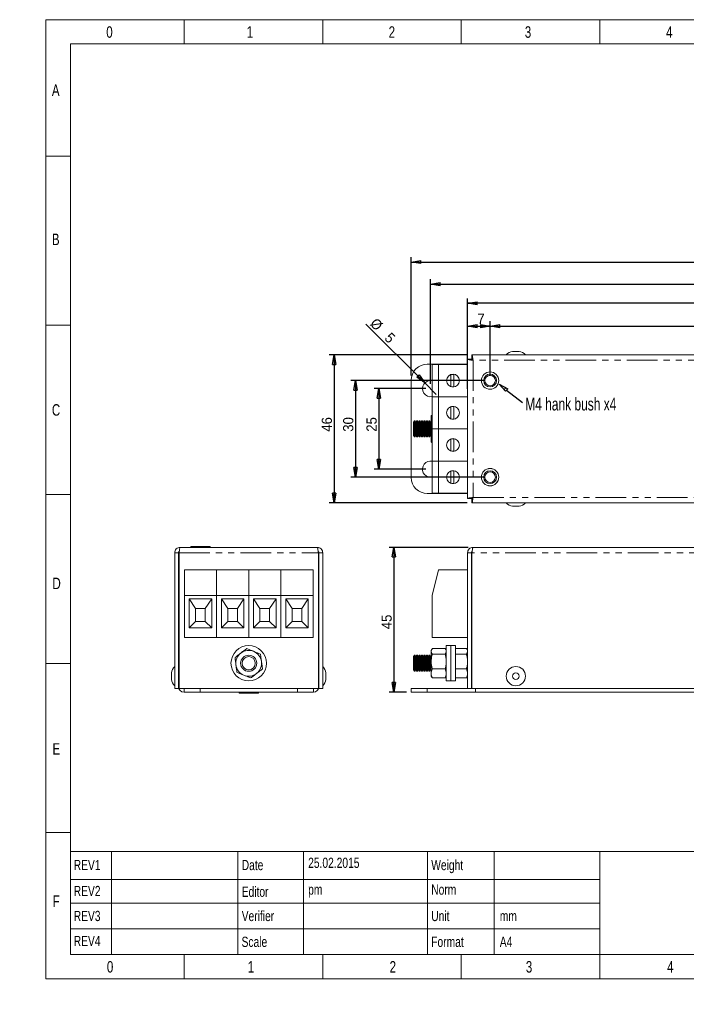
# Model space of a CAD drawing. Header units: millimetres. Extents: x 0 to 292, y 0 to 204.
# Tile 1 of 2: x 0 to 138, y 0 to 204. Entities that reach past the tile are written whole.
import ezdxf

# ---------------------------------------------------------------- set-up
doc = ezdxf.new("R2010")
doc.units = ezdxf.units.MM
doc.linetypes.add('PHANTOM', pattern=[12.7, 6.35, -1.27, 1.27, -1.27, 1.27, -1.27])
doc.layers.add('FORMAT', color=179, linetype='Continuous')
doc.layers.add('SLD-0', color=179, linetype='Continuous')
doc.styles.add('SLDTEXTSTYLE0', font='TXT', dxfattribs={"width": 0.7})
doc.styles.add('SLDTEXTSTYLE1', font='TXT', dxfattribs={"width": 0.75})
doc.styles.add('SLDTEXTSTYLE2', font='TXT', dxfattribs={"width": 0.96})
doc.dimstyles.new('SLDDIMSTYLE0', dxfattribs={"dimtxt": 2.116667, "dimasz": 3.302, "dimexe": 0, "dimexo": 0.0625, "dimgap": 0.529167, "dimtad": 1, "dimdec": 0, "dimlfac": 1.5, "dimrnd": 1e-09, "dimzin": 12, "dimdsep": 46, "dimtxsty": 'SLDTEXTSTYLE1', "dimblk1": 'NONE', "dimblk2": 'NONE', "dimsah": 1, "dimcen": 0.09, "dimadec": 0, "dimazin": 3, "dimtfac": 1, "dimtofl": 0, "dimtmove": 0, "dimatfit": 3, "dimldrblk": 'NONE', "dimfxl": 1, "dimfrac": 2, "dimtolj": 1, "dimtzin": 12, "dimarcsym": 0})
doc.dimstyles.new('SLDDIMSTYLE2', dxfattribs={"dimtxt": 2.116667, "dimasz": 3.302, "dimexe": 0, "dimexo": 0.0625, "dimgap": 0.529167, "dimtad": 1, "dimdec": 0, "dimlfac": 1.5, "dimrnd": 1e-09, "dimzin": 12, "dimdsep": 46, "dimtxsty": 'SLDTEXTSTYLE1', "dimblk1": 'NONE', "dimblk2": 'NONE', "dimsah": 1, "dimcen": 0, "dimadec": 0, "dimazin": 3, "dimtfac": 1, "dimtdec": 1, "dimtmove": 0, "dimatfit": 3, "dimldrblk": 'NONE', "dimfxl": 1, "dimfrac": 2, "dimtolj": 1, "dimtzin": 12, "dimarcsym": 0})

# ---------------------------------------------------------------- blocks, each defined once
blk = doc.blocks.new('SW_NOTE_3')
at = {"layer": 'FORMAT', "insert": (0.87, 1.54), "char_height": 3.9687, "attachment_point": 1, "style": 'SLDTEXTSTYLE0'}
blk.add_mtext('M4 hank bush x4', dxfattribs=at)
blk = doc.blocks.new('_D')
at = {"layer": 'FORMAT'}
for p, q in [((92.88, 94.62), (76.5, 94.62)), ((77.16, 92.62), (77.5, 94.62)), ((77.5, 94.62), (77.83, 92.62)), ((77.5, 94.62), (77.5, 92.62)), ((77.5, 94.62), (77.5, 64.62)), ((77.16, 92.62), (77.83, 92.62)), ((77.5, 64.62), (77.16, 66.62)), ((77.83, 66.62), (77.16, 66.62)), ((77.83, 66.62), (77.5, 64.62)), ((77.5, 64.62), (77.5, 66.62)), ((80.08, 64.62), (76.5, 64.62))]:
    blk.add_line(p, q, dxfattribs=at)
at = {"layer": 'FORMAT', "insert": (74.93, 77.66), "char_height": 2.117, "attachment_point": 1, "rotation": 90, "style": 'SLDTEXTSTYLE2'}
blk.add_mtext('45', dxfattribs=at)
blk = doc.blocks.new('_None')
blk = doc.blocks.new('_D_1')
at = {"layer": 'FORMAT'}
for p, q in [((92.75, 134.56), (92.75, 146.15)), ((92.75, 145.15), (94.75, 145.48)), ((94.75, 144.81), (92.75, 145.15)), ((92.75, 145.15), (94.75, 145.15)), ((209.42, 145.15), (92.75, 145.15)), ((94.75, 144.81), (94.75, 145.48)), ((207.42, 145.48), (209.42, 145.15)), ((207.42, 145.48), (207.42, 144.81)), ((209.42, 145.15), (207.42, 144.81)), ((209.42, 145.15), (207.42, 145.15)), ((209.42, 134.56), (209.42, 146.15))]:
    blk.add_line(p, q, dxfattribs=at)
at = {"layer": 'FORMAT', "insert": (150.26, 147.72), "char_height": 2.117, "attachment_point": 1, "style": 'SLDTEXTSTYLE2'}
blk.add_mtext('175', dxfattribs=at)
blk = doc.blocks.new('_D_2')
at = {"layer": 'FORMAT'}
for p, q in [((81.08, 130.21), (81.08, 154.7)), ((81.08, 153.7), (83.08, 154.03)), ((83.08, 153.37), (81.08, 153.7)), ((81.08, 153.7), (83.08, 153.7)), ((81.08, 153.7), (221.08, 153.7)), ((83.08, 153.37), (83.08, 154.03)), ((219.08, 154.03), (221.08, 153.7)), ((219.08, 154.03), (219.08, 153.37)), ((221.08, 153.7), (219.08, 153.37)), ((221.08, 153.7), (219.08, 153.7)), ((221.08, 126.81), (221.08, 154.7))]:
    blk.add_line(p, q, dxfattribs=at)
at = {"layer": 'FORMAT', "insert": (150.26, 156.27), "char_height": 2.117, "attachment_point": 1, "style": 'SLDTEXTSTYLE2'}
blk.add_mtext('210', dxfattribs=at)
blk = doc.blocks.new('_D_3')
at = {"layer": 'FORMAT'}
for p, q in [((92.67, 134.48), (64.11, 134.48)), ((64.78, 132.48), (65.11, 134.48)), ((65.11, 134.48), (65.45, 132.48)), ((65.11, 134.48), (65.11, 132.48)), ((65.11, 134.48), (65.11, 103.81)), ((64.78, 132.48), (65.45, 132.48)), ((65.11, 103.81), (64.78, 105.81)), ((65.45, 105.81), (64.78, 105.81)), ((65.45, 105.81), (65.11, 103.81)), ((65.11, 103.81), (65.11, 105.81)), ((92.67, 103.81), (64.11, 103.81))]:
    blk.add_line(p, q, dxfattribs=at)
at = {"layer": 'FORMAT', "insert": (62.54, 118.56), "char_height": 2.117, "attachment_point": 1, "rotation": 90, "style": 'SLDTEXTSTYLE2'}
blk.add_mtext('46', dxfattribs=at)
blk = doc.blocks.new('_D_4')
at = {"layer": 'FORMAT'}
for p, q in [((84.08, 127.48), (73.38, 127.48)), ((74.05, 125.48), (74.38, 127.48)), ((74.38, 127.48), (74.72, 125.48)), ((74.38, 127.48), (74.38, 125.48)), ((74.38, 127.48), (74.38, 110.81)), ((74.05, 125.48), (74.72, 125.48)), ((74.38, 110.81), (74.05, 112.81)), ((74.72, 112.81), (74.05, 112.81)), ((74.72, 112.81), (74.38, 110.81)), ((74.38, 110.81), (74.38, 112.81)), ((84.08, 110.81), (73.38, 110.81))]:
    blk.add_line(p, q, dxfattribs=at)
at = {"layer": 'FORMAT', "insert": (71.81, 118.56), "char_height": 2.117, "attachment_point": 1, "rotation": 90, "style": 'SLDTEXTSTYLE2'}
blk.add_mtext('25', dxfattribs=at)
blk = doc.blocks.new('_D_5')
at = {"layer": 'FORMAT'}
for p, q in [((85.08, 128.48), (85.08, 150.13)), ((85.08, 149.13), (87.08, 149.46)), ((87.08, 148.79), (85.08, 149.13)), ((85.08, 149.13), (87.08, 149.13)), ((85.08, 149.13), (218.42, 149.13)), ((87.08, 148.79), (87.08, 149.46)), ((216.42, 149.46), (218.42, 149.13)), ((216.42, 149.46), (216.42, 148.79)), ((218.42, 149.13), (216.42, 148.79)), ((218.42, 149.13), (216.42, 149.13)), ((218.42, 128.48), (218.42, 150.13))]:
    blk.add_line(p, q, dxfattribs=at)
at = {"layer": 'FORMAT', "insert": (150.26, 151.7), "char_height": 2.117, "attachment_point": 1, "style": 'SLDTEXTSTYLE2'}
blk.add_mtext('200', dxfattribs=at)
blk = doc.blocks.new('_D_6')
at = {"layer": 'FORMAT'}
for p, q in [((96.42, 129.15), (68.55, 129.15)), ((69.22, 127.15), (69.55, 129.15)), ((69.55, 129.15), (69.88, 127.15)), ((69.55, 129.15), (69.55, 127.15)), ((69.55, 129.15), (69.55, 109.15)), ((69.22, 127.15), (69.88, 127.15)), ((69.55, 109.15), (69.22, 111.15)), ((69.88, 111.15), (69.22, 111.15)), ((69.88, 111.15), (69.55, 109.15)), ((69.55, 109.15), (69.55, 111.15)), ((96.42, 109.15), (68.55, 109.15))]:
    blk.add_line(p, q, dxfattribs=at)
at = {"layer": 'FORMAT', "insert": (66.98, 118.56), "char_height": 2.117, "attachment_point": 1, "rotation": 90, "style": 'SLDTEXTSTYLE2'}
blk.add_mtext('30', dxfattribs=at)
blk = doc.blocks.new('_D_8')
at = {"layer": 'FORMAT'}
for p, q in [((83.91, 128.66), (71.71, 140.86)), ((82.73, 130.31), (82.26, 129.84)), ((83.91, 128.66), (82.26, 129.84)), ((83.91, 128.66), (82.49, 130.07)), ((82.73, 130.31), (83.91, 128.66)), ((83.91, 128.66), (86.26, 126.3))]:
    blk.add_line(p, q, dxfattribs=at)
at = {"layer": 'FORMAT', "attachment_point": 1, "rotation": 315, "style": 'SLDTEXTSTYLE2'}
for s, insert, char_height in [('%%c', (73.89, 142.29), 2.117), ('5', (76.9, 139.28), 2.12)]:
    blk.add_mtext(s, dxfattribs=dict(at, insert=insert, char_height=char_height))
blk = doc.blocks.new('_D_9')
at = {"layer": 'FORMAT'}
for p, q in [((92.75, 127.41), (92.75, 141.43)), ((92.75, 140.43), (94.75, 140.76)), ((94.75, 140.09), (94.75, 140.76)), ((95.42, 140.76), (97.42, 140.43)), ((95.42, 140.76), (95.42, 140.09)), ((97.42, 130.15), (97.42, 141.43)), ((94.75, 140.09), (92.75, 140.43)), ((92.75, 140.43), (94.75, 140.43)), ((92.75, 140.43), (97.42, 140.43)), ((97.42, 140.43), (95.42, 140.09)), ((97.42, 140.43), (95.42, 140.43))]:
    blk.add_line(p, q, dxfattribs=at)
at = {"layer": 'FORMAT', "insert": (94.78, 143), "char_height": 2.12, "attachment_point": 1, "style": 'SLDTEXTSTYLE2'}
blk.add_mtext('7', dxfattribs=at)
blk = doc.blocks.new('_D_11')
at = {"layer": 'FORMAT'}
for p, q in [((97.42, 130.15), (97.42, 141.43)), ((97.42, 140.43), (99.42, 140.76)), ((99.42, 140.09), (99.42, 140.76)), ((195.42, 140.76), (197.42, 140.43)), ((195.42, 140.76), (195.42, 140.09)), ((197.42, 130.15), (197.42, 141.43)), ((99.42, 140.09), (97.42, 140.43)), ((97.42, 140.43), (99.42, 140.43)), ((97.42, 140.43), (197.42, 140.43)), ((197.42, 140.43), (195.42, 140.09)), ((197.42, 140.43), (195.42, 140.43))]:
    blk.add_line(p, q, dxfattribs=at)
at = {"layer": 'FORMAT', "insert": (150.26, 143), "char_height": 2.117, "attachment_point": 1, "style": 'SLDTEXTSTYLE2'}
blk.add_mtext('150', dxfattribs=at)

msp = doc.modelspace()

# ---------------------------------------------------------------- hatches: boundary and pattern name
at = {"layer": 'FORMAT'}
h = msp.add_hatch(dxfattribs=at)
h.set_pattern_fill('ANSI31', color=256, scale=0.66667, style=0)
h.paths.add_polyline_path([(101.06, 127.45), (100.64, 126.93), (99.29, 128.44)], flags=0)

# ---------------------------------------------------------------- linework, layer by layer
at = {"color": 8, "linetype": 'Continuous', "lineweight": 18}
for p, q in [((5.42, 5.3), (5.42, 203.87)), ((5.42, 203.87), (292.36, 203.87)), ((34.06, 203.87), (34.06, 198.87)), ((62.76, 203.87), (62.76, 198.87)), ((91.46, 203.87), (91.46, 198.87)), ((120.16, 203.87), (120.16, 198.87)), ((10.49, 10.3), (10.49, 198.87)), ((10.49, 198.87), (287.3, 198.87)), ((5.42, 175.59), (10.49, 175.59)), ((5.42, 140.59), (10.49, 140.59)), ((5.42, 105.59), (10.49, 105.59)), ((5.42, 70.59), (10.49, 70.59)), ((5.42, 35.59), (10.49, 35.59)), ((10.49, 31.63), (287.3, 31.63)), ((19.02, 31.63), (19.02, 10.3)), ((45.17, 31.63), (45.17, 10.3)), ((58.75, 31.63), (58.75, 10.3)), ((84.48, 31.63), (84.48, 10.3)), ((98.25, 10.3), (98.25, 31.63)), ((120.16, 31.63), (120.16, 10.3)), ((10.49, 25.86), (84.48, 25.86)), ((84.48, 25.86), (120.16, 25.86)), ((10.49, 20.97), (84.48, 20.97)), ((84.48, 20.97), (120.16, 20.97)), ((10.49, 15.62), (84.48, 15.62)), ((84.48, 15.62), (120.16, 15.62)), ((10.49, 10.3), (287.3, 10.3)), ((34.06, 10.3), (34.06, 5.3)), ((62.76, 10.3), (62.76, 5.3)), ((91.46, 10.3), (91.46, 5.3)), ((120.16, 10.3), (120.16, 5.3)), ((5.42, 5.3), (292.36, 5.3))]:
    msp.add_line(p, q, dxfattribs=at)
at = {"layer": 'FORMAT'}
for p, q in [((100.64, 126.93), (99.29, 128.44)), ((99.29, 128.44), (101.06, 127.45)), ((101.06, 127.45), (100.64, 126.93)), ((100.85, 127.19), (104.12, 124.58))]:
    msp.add_line(p, q, dxfattribs=at)
at = {"layer": 'SLD-0', "color": 179, "linetype": 'Continuous', "lineweight": 18}
for p, q in [((103.42, 135.15), (102.08, 135.15)), ((92.75, 132.55), (84.42, 132.55)), ((92.75, 133.56), (93.55, 133.56)), ((92.75, 133.56), (92.75, 104.73)), ((93.67, 134.48), (93.67, 133.68)), ((208.5, 134.48), (93.67, 134.48)), ((85.42, 125.81), (85.42, 132.48)), ((86.75, 132.48), (85.42, 132.48)), ((86.75, 125.81), (86.75, 132.48)), ((92.75, 132.48), (86.75, 132.48)), ((81.08, 129.21), (81.08, 109.08)), ((89.26, 130.39), (89.26, 127.91)), ((89.93, 130.44), (89.43, 130.44)), ((89.93, 127.84), (89.93, 130.44)), ((89.48, 127.84), (89.93, 127.84)), ((86.75, 125.81), (85.42, 125.81)), ((85.42, 119.15), (85.42, 125.81)), ((92.75, 125.81), (86.75, 125.81)), ((86.75, 119.15), (86.75, 125.81)), ((89.26, 123.72), (89.26, 121.24)), ((89.93, 123.77), (89.43, 123.77)), ((89.93, 121.17), (89.93, 123.77)), ((81.76, 120.81), (81.55, 120.52)), ((81.55, 120.52), (81.55, 117.78)), ((81.85, 120.81), (81.76, 120.81)), ((81.76, 120.81), (81.76, 117.48)), ((82.06, 120.52), (81.85, 120.81)), ((81.85, 120.81), (81.85, 117.48)), ((82.27, 120.81), (82.06, 120.52)), ((82.06, 120.52), (82.06, 117.78)), ((82.36, 120.81), (82.27, 120.81)), ((82.27, 120.81), (82.27, 117.48)), ((82.57, 120.52), (82.36, 120.81)), ((82.36, 120.81), (82.36, 117.48)), ((82.77, 120.81), (82.57, 120.52)), ((82.57, 120.52), (82.57, 117.78)), ((82.87, 120.81), (82.77, 120.81)), ((82.77, 120.81), (82.77, 117.48)), ((83.08, 120.52), (82.87, 120.81)), ((82.87, 120.81), (82.87, 117.48)), ((83.28, 120.81), (83.08, 120.52)), ((83.08, 120.52), (83.08, 117.78)), ((83.38, 120.81), (83.28, 120.81)), ((83.28, 120.81), (83.28, 117.48)), ((83.58, 120.52), (83.38, 120.81)), ((83.38, 120.81), (83.38, 117.48)), ((83.79, 120.81), (83.58, 120.52)), ((83.58, 120.52), (83.58, 117.78)), ((83.88, 120.81), (83.79, 120.81)), ((83.79, 120.81), (83.79, 117.48)), ((84.09, 120.52), (83.88, 120.81)), ((83.88, 120.81), (83.88, 117.48)), ((84.3, 120.81), (84.09, 120.52)), ((84.09, 120.52), (84.09, 117.78)), ((84.39, 120.81), (84.3, 120.81)), ((84.3, 120.81), (84.3, 117.48)), ((84.6, 120.52), (84.39, 120.81)), ((84.39, 120.81), (84.39, 117.48)), ((84.81, 120.81), (84.6, 120.52)), ((84.6, 120.52), (84.6, 117.78)), ((84.9, 120.81), (84.81, 120.81)), ((84.81, 120.81), (84.81, 117.48)), ((85.11, 120.52), (84.9, 120.81)), ((84.9, 120.81), (84.9, 117.48)), ((85.22, 120.67), (85.11, 120.52)), ((85.11, 120.52), (85.11, 117.78)), ((85.22, 120.77), (85.22, 121.81)), ((85.22, 118.13), (85.22, 120.77)), ((89.48, 121.17), (89.93, 121.17)), ((86.75, 119.15), (85.42, 119.15)), ((85.42, 112.48), (85.42, 119.15)), ((92.75, 119.15), (86.75, 119.15)), ((86.75, 112.48), (86.75, 119.15)), ((81.55, 117.78), (81.76, 117.48)), ((81.76, 117.48), (81.85, 117.48)), ((81.85, 117.48), (82.06, 117.78)), ((82.06, 117.78), (82.27, 117.48)), ((82.27, 117.48), (82.36, 117.48)), ((82.36, 117.48), (82.57, 117.78)), ((82.57, 117.78), (82.77, 117.48)), ((82.77, 117.48), (82.87, 117.48)), ((82.87, 117.48), (83.08, 117.78)), ((83.08, 117.78), (83.28, 117.48)), ((83.28, 117.48), (83.38, 117.48)), ((83.38, 117.48), (83.58, 117.78)), ((83.58, 117.78), (83.79, 117.48)), ((83.79, 117.48), (83.88, 117.48)), ((83.88, 117.48), (84.09, 117.78)), ((84.09, 117.78), (84.3, 117.48)), ((84.3, 117.48), (84.39, 117.48)), ((84.39, 117.48), (84.6, 117.78)), ((84.6, 117.78), (84.81, 117.48)), ((84.81, 117.48), (84.9, 117.48)), ((84.9, 117.48), (85.11, 117.78)), ((85.11, 117.78), (85.22, 117.62)), ((85.22, 116.5), (85.22, 118.13)), ((89.26, 117.05), (89.26, 114.57)), ((89.93, 117.11), (89.43, 117.11)), ((89.93, 114.51), (89.93, 117.11)), ((89.48, 114.51), (89.93, 114.51)), ((85.42, 105.81), (85.42, 112.48)), ((86.75, 112.48), (85.42, 112.48)), ((86.75, 105.81), (86.75, 112.48)), ((92.75, 112.48), (86.75, 112.48)), ((89.26, 110.39), (89.26, 107.91)), ((89.93, 110.44), (89.43, 110.44)), ((89.93, 107.84), (89.93, 110.44)), ((85.08, 109.15), (85.42, 109.18)), ((89.48, 107.84), (89.93, 107.84)), ((84.42, 105.75), (92.75, 105.75)), ((86.75, 105.81), (85.42, 105.81)), ((92.75, 105.81), (86.75, 105.81)), ((92.75, 104.73), (93.55, 104.73)), ((93.67, 103.81), (93.67, 104.61)), ((208.5, 103.81), (93.67, 103.81)), ((102.08, 103.15), (102.75, 103.15)), ((102.75, 103.15), (103.42, 103.15)), ((33.23, 94.62), (61.63, 94.62)), ((35.43, 94.82), (35.43, 94.62)), ((39.12, 94.82), (35.43, 94.82)), ((39.43, 94.82), (39.12, 94.82)), ((39.43, 94.62), (39.43, 94.82)), ((93.88, 94.62), (208.28, 94.62)), ((32.1, 93.49), (32.1, 65.42)), ((32.1, 93.49), (32.9, 93.49)), ((32.9, 93.49), (32.9, 65.42)), ((33.02, 93.49), (33.02, 65.42)), ((61.85, 93.49), (61.85, 65.42)), ((62.76, 93.49), (61.96, 93.49)), ((61.96, 93.49), (61.96, 65.42)), ((62.76, 65.42), (62.76, 93.49)), ((92.75, 93.49), (93.55, 93.49)), ((92.75, 93.49), (92.75, 65.42)), ((93.55, 93.49), (93.55, 65.42)), ((93.67, 65.42), (93.67, 93.49)), ((40.76, 89.96), (34.1, 89.96)), ((34.1, 89.96), (34.1, 84.62)), ((47.43, 89.96), (40.76, 89.96)), ((40.76, 89.96), (40.76, 84.62)), ((47.43, 89.96), (47.43, 84.62)), ((54.1, 89.96), (47.43, 89.96)), ((54.1, 89.96), (54.1, 84.62)), ((60.76, 89.96), (54.1, 89.96)), ((60.76, 89.96), (60.76, 84.62)), ((86.75, 89.96), (85.42, 84.62)), ((92.75, 89.96), (86.75, 89.96)), ((40.76, 84.62), (34.1, 84.62)), ((34.1, 84.62), (34.1, 75.95)), ((39.76, 83.96), (35.1, 83.96)), ((35.1, 83.96), (35.1, 77.95)), ((36.43, 81.96), (35.1, 83.96)), ((39.76, 83.96), (38.43, 81.96)), ((39.76, 77.95), (39.76, 83.96)), ((47.43, 84.62), (40.76, 84.62)), ((40.76, 84.62), (40.76, 75.95)), ((43.1, 81.96), (41.76, 83.96)), ((46.43, 83.96), (41.76, 83.96)), ((41.76, 83.96), (41.76, 77.95)), ((46.43, 83.96), (45.1, 81.96)), ((46.43, 77.95), (46.43, 83.96)), ((47.43, 84.62), (47.43, 75.95)), ((54.1, 84.62), (47.43, 84.62)), ((53.1, 83.96), (48.43, 83.96)), ((48.43, 83.96), (48.43, 77.95)), ((49.76, 81.96), (48.43, 83.96)), ((53.1, 83.96), (51.76, 81.96)), ((53.1, 77.95), (53.1, 83.96)), ((54.1, 84.62), (54.1, 75.95)), ((60.76, 84.62), (54.1, 84.62)), ((56.43, 81.96), (55.1, 83.96)), ((59.76, 83.96), (55.1, 83.96)), ((55.1, 83.96), (55.1, 77.95)), ((59.76, 83.96), (58.43, 81.96)), ((59.76, 77.95), (59.76, 83.96)), ((60.76, 84.62), (60.76, 75.95)), ((85.42, 84.62), (85.42, 75.95)), ((93.67, 85.29), (93.55, 85.29)), ((93.55, 83.91), (93.67, 83.91)), ((38.43, 81.96), (36.43, 81.96)), ((36.43, 81.96), (36.43, 79.29)), ((38.43, 81.96), (36.43, 81.96)), ((36.43, 81.96), (36.43, 79.29)), ((38.43, 79.29), (38.43, 81.96)), ((38.43, 79.29), (38.43, 81.96)), ((45.1, 81.96), (43.1, 81.96)), ((43.1, 81.96), (43.1, 79.29)), ((45.1, 81.96), (43.1, 81.96)), ((43.1, 81.96), (43.1, 79.29)), ((45.1, 79.29), (45.1, 81.96)), ((45.1, 79.29), (45.1, 81.96)), ((49.76, 81.96), (49.76, 79.29)), ((51.76, 81.96), (49.76, 81.96)), ((51.76, 81.96), (49.76, 81.96)), ((49.76, 81.96), (49.76, 79.29)), ((51.76, 79.29), (51.76, 81.96)), ((51.76, 79.29), (51.76, 81.96)), ((58.43, 81.96), (56.43, 81.96)), ((56.43, 81.96), (56.43, 79.29)), ((58.43, 81.96), (56.43, 81.96)), ((56.43, 81.96), (56.43, 79.29)), ((58.43, 79.29), (58.43, 81.96)), ((58.43, 79.29), (58.43, 81.96)), ((93.67, 81.33), (93.55, 81.33)), ((93.55, 79.95), (93.67, 79.95)), ((35.1, 77.95), (36.43, 79.29)), ((35.1, 77.95), (39.76, 77.95)), ((36.43, 79.29), (38.43, 79.29)), ((36.43, 79.29), (38.43, 79.29)), ((39.76, 77.95), (38.43, 79.29)), ((41.76, 77.95), (43.1, 79.29)), ((41.76, 77.95), (46.43, 77.95)), ((43.1, 79.29), (45.1, 79.29)), ((43.1, 79.29), (45.1, 79.29)), ((46.43, 77.95), (45.1, 79.29)), ((48.43, 77.95), (49.76, 79.29)), ((48.43, 77.95), (53.1, 77.95)), ((49.76, 79.29), (51.76, 79.29)), ((49.76, 79.29), (51.76, 79.29)), ((53.1, 77.95), (51.76, 79.29)), ((55.1, 77.95), (56.43, 79.29)), ((55.1, 77.95), (59.76, 77.95)), ((56.43, 79.29), (58.43, 79.29)), ((56.43, 79.29), (58.43, 79.29)), ((59.76, 77.95), (58.43, 79.29)), ((40.76, 75.95), (34.1, 75.95)), ((47.43, 75.95), (40.76, 75.95)), ((54.1, 75.95), (47.43, 75.95)), ((60.76, 75.95), (54.1, 75.95)), ((85.42, 75.95), (92.75, 75.95)), ((85.34, 73.51), (85.22, 73.29)), ((88.11, 73.67), (85.46, 73.67)), ((88.35, 73.29), (88.22, 73.51)), ((89.28, 74.29), (88.35, 74.29)), ((88.35, 66.95), (88.35, 74.29)), ((90.22, 74.29), (89.28, 74.29)), ((89.28, 66.95), (89.28, 74.29)), ((90.22, 66.95), (90.22, 74.29)), ((90.22, 73.67), (92.51, 73.67)), ((92.75, 73.29), (92.62, 73.51)), ((81.76, 72.29), (81.55, 71.99)), ((81.55, 71.99), (81.55, 70.1)), ((81.85, 72.29), (81.76, 72.29)), ((81.76, 72.29), (81.76, 69.98)), ((82.06, 71.99), (81.85, 72.29)), ((81.85, 72.29), (81.85, 69.98)), ((82.27, 72.29), (82.06, 71.99)), ((82.06, 71.99), (82.06, 70.1)), ((82.36, 72.29), (82.27, 72.29)), ((82.27, 72.29), (82.27, 69.98)), ((82.57, 71.99), (82.36, 72.29)), ((82.36, 72.29), (82.36, 69.98)), ((82.77, 72.29), (82.57, 71.99)), ((82.57, 71.99), (82.57, 70.1)), ((82.87, 72.29), (82.77, 72.29)), ((82.77, 72.29), (82.77, 69.98)), ((83.08, 71.99), (82.87, 72.29)), ((82.87, 72.29), (82.87, 69.98)), ((83.28, 72.29), (83.08, 71.99)), ((83.08, 71.99), (83.08, 70.1)), ((83.38, 72.29), (83.28, 72.29)), ((83.28, 72.29), (83.28, 69.98)), ((83.58, 71.99), (83.38, 72.29)), ((83.38, 72.29), (83.38, 69.98)), ((83.79, 72.29), (83.58, 71.99)), ((83.58, 71.99), (83.58, 70.1)), ((83.88, 72.29), (83.79, 72.29)), ((83.79, 72.29), (83.79, 69.98)), ((84.09, 71.99), (83.88, 72.29)), ((83.88, 72.29), (83.88, 69.98)), ((84.3, 72.29), (84.09, 71.99)), ((84.09, 71.99), (84.09, 70.1)), ((84.39, 72.29), (84.3, 72.29)), ((84.3, 72.29), (84.3, 69.98)), ((84.6, 71.99), (84.39, 72.29)), ((84.39, 72.29), (84.39, 69.98)), ((84.81, 72.29), (84.6, 71.99)), ((84.6, 71.99), (84.6, 70.1)), ((84.9, 72.29), (84.81, 72.29)), ((84.81, 72.29), (84.81, 69.98)), ((85.11, 71.99), (84.9, 72.29)), ((84.9, 72.29), (84.9, 69.98)), ((85.22, 72.15), (85.11, 71.99)), ((85.11, 71.99), (85.11, 70.1)), ((85.22, 73.09), (85.22, 73.29)), ((85.22, 70.97), (85.22, 73.09)), ((88.11, 72.5), (85.46, 72.5)), ((90.22, 72.5), (92.51, 72.5)), ((32.9, 70.75), (33.02, 70.75)), ((61.96, 70.75), (61.85, 70.75)), ((81.55, 70.1), (81.55, 69.25)), ((81.76, 69.98), (81.76, 68.95)), ((81.85, 69.98), (81.85, 68.95)), ((82.06, 70.1), (82.06, 69.25)), ((82.27, 69.98), (82.27, 68.95)), ((82.36, 69.98), (82.36, 68.95)), ((82.57, 70.1), (82.57, 69.25)), ((82.77, 69.98), (82.77, 68.95)), ((82.87, 69.98), (82.87, 68.95)), ((83.08, 70.1), (83.08, 69.25)), ((83.28, 69.98), (83.28, 68.95)), ((83.38, 69.98), (83.38, 68.95)), ((83.58, 70.1), (83.58, 69.25)), ((83.79, 69.98), (83.79, 68.95)), ((83.88, 69.98), (83.88, 68.95)), ((84.09, 70.1), (84.09, 69.25)), ((84.3, 69.98), (84.3, 68.95)), ((84.39, 69.98), (84.39, 68.95)), ((84.6, 70.1), (84.6, 69.25)), ((84.81, 69.98), (84.81, 68.95)), ((84.9, 69.98), (84.9, 68.95)), ((85.11, 70.1), (85.11, 69.25)), ((85.22, 68.51), (85.22, 70.97)), ((88.11, 69.45), (85.46, 69.45)), ((90.22, 69.45), (92.51, 69.45)), ((31.43, 68.62), (31.43, 67.29)), ((63.43, 67.29), (63.43, 68.62)), ((81.55, 69.25), (81.76, 68.95)), ((81.76, 68.95), (81.85, 68.95)), ((81.85, 68.95), (82.06, 69.25)), ((82.06, 69.25), (82.27, 68.95)), ((82.27, 68.95), (82.36, 68.95)), ((82.36, 68.95), (82.57, 69.25)), ((82.57, 69.25), (82.77, 68.95)), ((82.77, 68.95), (82.87, 68.95)), ((82.87, 68.95), (83.08, 69.25)), ((83.08, 69.25), (83.28, 68.95)), ((83.28, 68.95), (83.38, 68.95)), ((83.38, 68.95), (83.58, 69.25)), ((83.58, 69.25), (83.79, 68.95)), ((83.79, 68.95), (83.88, 68.95)), ((83.88, 68.95), (84.09, 69.25)), ((84.09, 69.25), (84.3, 68.95)), ((84.3, 68.95), (84.39, 68.95)), ((84.39, 68.95), (84.6, 69.25)), ((84.6, 69.25), (84.81, 68.95)), ((84.81, 68.95), (84.9, 68.95)), ((84.9, 68.95), (85.11, 69.25)), ((85.11, 69.25), (85.22, 69.1)), ((85.22, 67.95), (85.22, 68.51)), ((85.22, 67.95), (85.34, 67.74)), ((88.11, 67.57), (85.46, 67.57)), ((88.22, 67.74), (88.35, 67.95)), ((90.22, 67.57), (92.51, 67.57)), ((92.62, 67.74), (92.75, 67.95)), ((32.9, 65.42), (32.1, 65.42)), ((34.03, 65.42), (33.02, 65.42)), ((34.03, 64.62), (34.03, 65.42)), ((34.03, 65.42), (37.36, 65.42)), ((37.36, 65.42), (57.5, 65.42)), ((57.5, 65.42), (60.83, 65.42)), ((60.83, 65.42), (60.83, 64.62)), ((61.85, 65.42), (60.83, 65.42)), ((61.96, 65.42), (62.76, 65.42)), ((81.08, 64.62), (81.08, 65.42)), ((81.08, 65.42), (84.42, 65.42)), ((84.42, 65.42), (92.75, 65.42)), ((88.35, 66.95), (89.28, 66.95)), ((89.28, 66.95), (90.22, 66.95)), ((93.55, 65.42), (92.75, 65.42)), ((93.55, 65.42), (93.67, 65.42)), ((208.5, 65.42), (93.67, 65.42)), ((94.42, 64.62), (94.42, 65.42)), ((37.36, 64.62), (34.03, 64.62)), ((37.36, 64.62), (57.5, 64.62)), ((45.43, 64.62), (45.43, 64.42)), ((45.43, 64.42), (49.43, 64.42)), ((49.43, 64.42), (49.43, 64.62)), ((60.83, 64.62), (57.5, 64.62)), ((84.42, 64.62), (81.08, 64.62)), ((84.42, 64.62), (94.42, 64.62)), ((207.75, 64.62), (94.42, 64.62))]:
    msp.add_line(p, q, dxfattribs=at)
at = {"layer": 'SLD-0', "color": 8, "linetype": 'PHANTOM', "lineweight": 18}
for p, q in [((208.28, 133.35), (93.88, 133.35)), ((93.88, 133.35), (93.88, 104.95)), ((93.88, 104.95), (208.28, 104.95)), ((33.02, 93.49), (61.85, 93.49)), ((208.5, 93.49), (93.67, 93.49)), ((33.02, 65.75), (32.9, 65.75)), ((37.36, 65.42), (37.36, 64.62)), ((57.5, 64.62), (57.5, 65.42)), ((61.85, 65.75), (61.96, 65.75)), ((84.42, 65.42), (84.42, 64.62))]:
    msp.add_line(p, q, dxfattribs=at)
at = {"layer": 'SLD-0', "color": 179, "linetype": 'Continuous', "lineweight": 18}
for centre, radius in [((89.75, 129.15), 1.33), ((97.42, 129.15), 1.8), ((97.42, 129.15), 1.79), ((97.42, 129.15), 1.33), ((97.42, 129.15), 1.1), ((89.75, 122.48), 1.33), ((89.75, 115.81), 1.33), ((89.75, 109.15), 1.33), ((97.42, 109.15), 1.8), ((97.42, 109.15), 1.79), ((97.42, 109.15), 1.33), ((97.42, 109.15), 1.1), ((47.43, 70.62), 3.67), ((47.43, 70.62), 1.67), ((47.43, 70.62), 1.37), ((102.75, 67.95), 2), ((102.75, 67.95), 0.667)]:
    msp.add_circle(centre, radius, dxfattribs=at)
for centre, radius, start, end in [((102.32, 133.01), 2.15, 96.3133, 136.8168), ((103.18, 133.01), 2.15, 43.1832, 83.6867), ((84.42, 129.21), 3.33, 90, 180), ((85.08, 127.48), 1.67, 78.5037, 281.4963), ((85.08, 110.81), 1.67, 78.5037, 270), ((84.42, 109.08), 3.33, 180, 270), ((102.32, 105.29), 2.15, 223.1832, 263.6867), ((103.18, 105.29), 2.15, 276.3133, 316.8168), ((47.43, 70.62), 2.67, 127.5517, 187.5517), ((47.43, 70.62), 2.67, 67.5517, 127.5517), ((47.43, 70.62), 2.67, 7.5517, 67.5517), ((33.57, 68.38), 2.15, 133.1832, 173.6867), ((47.43, 70.62), 2.67, 187.5517, 247.5517), ((47.43, 70.62), 2.67, 307.5517, 7.5517), ((61.29, 68.38), 2.15, 6.3133, 46.8168), ((33.57, 67.52), 2.15, 186.3133, 226.8168), ((47.43, 70.62), 2.67, 247.5517, 307.5517), ((61.29, 67.52), 2.15, 313.1832, 353.6867), ((34.03, 65.75), 1.13, 180, 270), ((60.83, 65.75), 1.13, 270, 0)]:
    msp.add_arc(centre, radius, start, end, dxfattribs=at)
for points in [[(92.75, 133.56), (92.77, 133.54), (92.8, 133.51), (93.06, 133.45), (93.44, 133.4), (93.74, 133.36), (93.88, 133.35)], [(93.55, 133.56), (93.56, 133.54), (93.57, 133.51), (93.64, 133.45), (93.75, 133.4), (93.84, 133.36), (93.88, 133.35)], [(93.88, 133.35), (93.87, 133.5), (93.83, 133.79), (93.78, 134.17), (93.72, 134.43), (93.69, 134.46), (93.67, 134.48)], [(93.88, 133.35), (93.87, 133.39), (93.83, 133.48), (93.78, 133.59), (93.72, 133.67), (93.69, 133.68), (93.67, 133.68)], [(93.88, 104.95), (93.74, 104.93), (93.44, 104.89), (93.06, 104.84), (92.8, 104.79), (92.77, 104.75), (92.75, 104.73)], [(93.88, 104.95), (93.84, 104.93), (93.75, 104.89), (93.64, 104.84), (93.57, 104.79), (93.56, 104.75), (93.55, 104.73)], [(93.67, 103.81), (93.69, 103.83), (93.72, 103.86), (93.78, 104.13), (93.83, 104.5), (93.87, 104.8), (93.88, 104.95)], [(93.67, 104.61), (93.69, 104.62), (93.72, 104.63), (93.78, 104.71), (93.83, 104.82), (93.87, 104.9), (93.88, 104.95)], [(33.23, 94.62), (33.08, 94.6), (32.79, 94.57), (32.41, 94.31), (32.15, 93.93), (32.11, 93.64), (32.1, 93.49)], [(33.02, 93.49), (33.03, 93.64), (33.07, 93.93), (33.12, 94.31), (33.18, 94.57), (33.21, 94.6), (33.23, 94.62)], [(61.63, 94.62), (61.65, 94.6), (61.68, 94.57), (61.74, 94.31), (61.79, 93.93), (61.83, 93.64), (61.85, 93.49)], [(62.76, 93.49), (62.75, 93.64), (62.71, 93.93), (62.45, 94.31), (62.08, 94.57), (61.78, 94.6), (61.63, 94.62)], [(93.88, 94.62), (93.74, 94.6), (93.44, 94.57), (93.06, 94.31), (92.8, 93.93), (92.77, 93.64), (92.75, 93.49)], [(93.67, 93.49), (93.69, 93.64), (93.72, 93.93), (93.78, 94.31), (93.83, 94.57), (93.87, 94.6), (93.88, 94.62)]]:
    msp.add_open_spline(points, degree=3, dxfattribs=at)
for points, knots in [([(85.22, 121.79), (85.22, 121.8), (85.22, 121.83), (85.27, 121.9), (85.39, 121.96), (85.46, 121.99)], [0, 0, 0, 0, 0.070047, 0.530762, 1, 1, 1, 1]), ([(85.42, 121.86), (85.37, 121.7), (85.25, 121.35), (85.23, 120.98), (85.22, 120.77)], [0, 0, 0, 0, 0.431319, 1, 1, 1, 1]), ([(85.22, 120.77), (85.22, 120.74), (85.22, 120.52), (85.26, 120.16), (85.37, 119.83), (85.42, 119.69)], [0, 0, 0, 0, 0.078807, 0.597132, 1, 1, 1, 1]), ([(85.22, 118.13), (85.22, 118.26), (85.23, 118.68), (85.34, 119.08), (85.42, 119.37)], [0, 0, 0, 0, 0.309199, 1, 1, 1, 1]), ([(85.42, 116.85), (85.39, 116.92), (85.27, 117.34), (85.24, 117.77), (85.22, 118.13)], [0, 0, 0, 0, 0.174762, 1, 1, 1, 1]), ([(85.46, 116.71), (85.39, 116.67), (85.25, 116.61), (85.23, 116.54), (85.22, 116.5)], [0, 0, 0, 0, 0.495458, 1, 1, 1, 1]), ([(85.22, 116.5), (85.22, 116.5), (85.22, 116.46), (85.27, 116.39), (85.39, 116.33), (85.46, 116.3)], [0, 0, 0, 0, 0.070047, 0.530762, 1, 1, 1, 1]), ([(33.05, 93.76), (33.03, 93.75), (32.97, 93.72), (32.91, 93.62), (32.9, 93.53), (32.9, 93.49)], [0, 0, 0, 0, 0.199721, 0.59986, 1, 1, 1, 1]), ([(61.96, 93.49), (61.96, 93.53), (61.95, 93.62), (61.89, 93.72), (61.83, 93.75), (61.81, 93.76)], [0, 0, 0, 0, 0.40014, 0.800279, 1, 1, 1, 1]), ([(93.7, 93.76), (93.68, 93.75), (93.63, 93.72), (93.57, 93.62), (93.56, 93.53), (93.55, 93.49)], [0, 0, 0, 0, 0.199721, 0.59986, 1, 1, 1, 1]), ([(45.81, 72.74), (45.83, 72.76), (46.05, 72.93), (46.47, 73.24), (46.84, 73.53), (47.03, 73.67)], [0, 0, 0, 0, 0.070047, 0.530762, 1, 1, 1, 1]), ([(48.45, 73.09), (48.32, 73.14), (47.84, 73.34), (47.37, 73.53), (47.03, 73.67)], [0, 0, 0, 0, 0.268634, 1, 1, 1, 1]), ([(85.22, 73.09), (85.22, 73.14), (85.23, 73.34), (85.36, 73.53), (85.46, 73.67)], [0, 0, 0, 0, 0.268634, 1, 1, 1, 1]), ([(88.35, 73.09), (88.35, 73.14), (88.33, 73.34), (88.21, 73.53), (88.11, 73.67)], [0, 0, 0, 0, 0.268634, 1, 1, 1, 1]), ([(92.51, 73.67), (92.61, 73.53), (92.73, 73.34), (92.75, 73.14), (92.75, 73.09)], [0, 0, 0, 0, 0.731369, 1, 1, 1, 1]), ([(44.59, 71.8), (44.78, 71.95), (45.18, 72.26), (45.6, 72.58), (45.81, 72.74)], [0, 0, 0, 0, 0.495458, 1, 1, 1, 1]), ([(44.79, 70.27), (44.78, 70.31), (44.75, 70.58), (44.68, 71.1), (44.62, 71.56), (44.59, 71.8)], [0, 0, 0, 0, 0.070047, 0.530762, 1, 1, 1, 1]), ([(49.87, 72.5), (49.75, 72.55), (49.29, 72.74), (48.81, 72.94), (48.45, 73.09)], [0, 0, 0, 0, 0.257551, 1, 1, 1, 1]), ([(49.87, 72.5), (49.9, 72.25), (49.97, 71.75), (50.04, 71.23), (50.07, 70.97)], [0, 0, 0, 0, 0.495458, 1, 1, 1, 1]), ([(85.46, 72.5), (85.42, 72.55), (85.28, 72.74), (85.24, 72.94), (85.22, 73.09)], [0, 0, 0, 0, 0.257551, 1, 1, 1, 1]), ([(85.46, 72.5), (85.39, 72.25), (85.25, 71.75), (85.23, 71.23), (85.22, 70.97)], [0, 0, 0, 0, 0.495458, 1, 1, 1, 1]), ([(88.11, 72.5), (88.15, 72.55), (88.29, 72.74), (88.32, 72.94), (88.35, 73.09)], [0, 0, 0, 0, 0.257551, 1, 1, 1, 1]), ([(88.11, 72.5), (88.18, 72.25), (88.31, 71.75), (88.34, 71.23), (88.35, 70.97)], [0, 0, 0, 0, 0.495458, 1, 1, 1, 1]), ([(92.75, 73.09), (92.72, 72.94), (92.69, 72.74), (92.55, 72.55), (92.51, 72.5)], [0, 0, 0, 0, 0.742452, 1, 1, 1, 1]), ([(92.51, 72.5), (92.58, 72.25), (92.71, 71.75), (92.74, 71.23), (92.75, 70.97)], [0, 0, 0, 0, 0.495458, 1, 1, 1, 1]), ([(44.99, 68.74), (44.96, 68.99), (44.89, 69.49), (44.82, 70.01), (44.79, 70.27)], [0, 0, 0, 0, 0.495458, 1, 1, 1, 1]), ([(50.28, 69.45), (50.08, 69.29), (49.68, 68.99), (49.26, 68.67), (49.06, 68.51)], [0, 0, 0, 0, 0.495458, 1, 1, 1, 1]), ([(50.07, 70.97), (50.08, 70.94), (50.12, 70.66), (50.18, 70.15), (50.25, 69.68), (50.28, 69.45)], [0, 0, 0, 0, 0.070047, 0.530762, 1, 1, 1, 1]), ([(85.22, 70.97), (85.22, 70.94), (85.22, 70.66), (85.27, 70.15), (85.39, 69.68), (85.46, 69.45)], [0, 0, 0, 0, 0.070047, 0.530762, 1, 1, 1, 1]), ([(85.46, 69.45), (85.39, 69.29), (85.25, 68.99), (85.23, 68.67), (85.22, 68.51)], [0, 0, 0, 0, 0.495458, 1, 1, 1, 1]), ([(88.35, 70.97), (88.35, 70.94), (88.35, 70.66), (88.3, 70.15), (88.17, 69.68), (88.11, 69.45)], [0, 0, 0, 0, 0.070047, 0.530762, 1, 1, 1, 1]), ([(88.11, 69.45), (88.18, 69.29), (88.31, 68.99), (88.34, 68.67), (88.35, 68.51)], [0, 0, 0, 0, 0.495458, 1, 1, 1, 1]), ([(92.75, 70.97), (92.75, 70.94), (92.75, 70.66), (92.7, 70.15), (92.57, 69.68), (92.51, 69.45)], [0, 0, 0, 0, 0.070047, 0.530762, 1, 1, 1, 1]), ([(92.51, 69.45), (92.58, 69.29), (92.71, 68.99), (92.74, 68.67), (92.75, 68.51)], [0, 0, 0, 0, 0.495458, 1, 1, 1, 1]), ([(46.41, 68.16), (46.28, 68.21), (45.8, 68.41), (45.33, 68.6), (44.99, 68.74)], [0, 0, 0, 0, 0.268634, 1, 1, 1, 1]), ([(47.84, 67.57), (47.72, 67.62), (47.25, 67.81), (46.77, 68.01), (46.41, 68.16)], [0, 0, 0, 0, 0.257551, 1, 1, 1, 1]), ([(49.06, 68.51), (49.03, 68.49), (48.81, 68.32), (48.4, 68), (48.02, 67.71), (47.84, 67.57)], [0, 0, 0, 0, 0.070047, 0.530762, 1, 1, 1, 1]), ([(85.22, 68.51), (85.22, 68.49), (85.22, 68.32), (85.27, 68), (85.39, 67.71), (85.46, 67.57)], [0, 0, 0, 0, 0.070047, 0.530762, 1, 1, 1, 1]), ([(85.46, 67.57), (85.41, 67.62), (85.37, 67.67), (85.35, 67.73), (85.35, 67.74)], [0, 0, 0, 0, 0.87066, 1, 1, 1, 1]), ([(88.35, 68.51), (88.35, 68.49), (88.35, 68.32), (88.3, 68), (88.17, 67.71), (88.11, 67.57)], [0, 0, 0, 0, 0.070047, 0.530762, 1, 1, 1, 1]), ([(88.11, 67.57), (88.15, 67.62), (88.2, 67.67), (88.22, 67.73), (88.22, 67.74)], [0, 0, 0, 0, 0.87066, 1, 1, 1, 1]), ([(92.75, 68.51), (92.75, 68.49), (92.75, 68.32), (92.7, 68), (92.57, 67.71), (92.51, 67.57)], [0, 0, 0, 0, 0.070047, 0.530762, 1, 1, 1, 1]), ([(92.51, 67.57), (92.55, 67.62), (92.6, 67.67), (92.62, 67.73), (92.62, 67.74)], [0, 0, 0, 0, 0.870648, 1, 1, 1, 1])]:
    msp.add_open_spline(points, degree=3, knots=knots, dxfattribs=at)

# ---------------------------------------------------------------- block references
at = {"color": 7, "linetype": 'Continuous', "xscale": 0.6666666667, "yscale": 0.6666666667, "zscale": 0.6666666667}
msp.add_blockref('SW_NOTE_3', (104.12, 124.58), dxfattribs=at)

# ---------------------------------------------------------------- texts
at = {"color": 8, "linetype": 'Continuous', "lineweight": 0, "char_height": 2.38, "attachment_point": 1, "style": 'SLDTEXTSTYLE1'}
for s, insert in [('0', (17.93, 202.51)), ('1', (47.01, 202.51)), ('2', (76.41, 202.51)), ('3', (104.61, 202.51)), ('4', (133.87, 202.51)), ('A', (6.67, 190.46)), ('B', (6.67, 159.58)), ('C', (6.67, 124.26)), ('D', (6.79, 88.34)), ('E', (6.8, 54.07)), ('F', (6.83, 22.55)), ('0', (18.06, 8.95)), ('1', (47.22, 8.95)), ('2', (76.61, 8.95)), ('3', (104.82, 8.95)), ('4', (134.08, 8.95))]:
    msp.add_mtext(s, dxfattribs=dict(at, insert=insert))
at = {"color": 7, "linetype": 'Continuous', "lineweight": 0, "char_height": 2.117, "attachment_point": 1, "style": 'SLDTEXTSTYLE1'}
for s, insert in [('REV1', (11.19, 29.9)), ('Date', (45.98, 29.9)), ('25.02.2015', (59.74, 30.36)), ('Weight', (85.23, 29.9)), ('REV2', (11.19, 24.52)), ('Editor', (45.98, 24.37)), ('Norm', (85.23, 24.82)), ('pm', (59.74, 24.82)), ('REV3', (11.19, 19.35)), ('Verifier', (45.98, 19.35)), ('Unit', (85.23, 19.35)), ('mm', (99.43, 19.35)), ('REV4', (11.19, 14.17)), ('Scale', (45.95, 14)), ('Format', (85.23, 14)), ('A4', (99.43, 14))]:
    msp.add_mtext(s, dxfattribs=dict(at, insert=insert))

# ---------------------------------------------------------------- dimensions: what is measured, and where the dimension line sits
at = {"layer": 'FORMAT'}
dim = msp.add_diameter_dim_2p(p1=(1.23, 1.85), p2=(0, 0), dimstyle='SLDDIMSTYLE2', dxfattribs=at)
dim.commit()
dim.dimension.update_dxf_attribs({"geometry": '_D_8', "text_midpoint": (74.45, 158.12), "dimtype": 163})
for base, p1, p2, picture, middle in [((81.08, 153.7), (221.08, 125.81), (81.08, 129.21), '_D_2', (152.61, 153.7)), ((85.08, 149.13), (218.42, 127.48), (85.08, 127.48), '_D_5', (152.61, 149.13)), ((209.42, 145.15), (92.75, 133.56), (209.42, 133.56), '_D_1', (152.61, 145.15)), ((92.75, 140.43), (97.42, 129.15), (92.75, 126.41), '_D_9', (95.56, 140.43)), ((97.42, 140.43), (197.42, 129.15), (97.42, 129.15), '_D_11', (152.61, 140.43))]:
    dim = msp.add_linear_dim(base=base, p1=p1, p2=p2, dimstyle='SLDDIMSTYLE0', dxfattribs=at)
    dim.commit()
    dim.dimension.update_dxf_attribs({"geometry": picture, "text_midpoint": middle, "dimtype": 160})
for base, p1, p2, picture, middle in [((65.11, 134.48), (93.67, 103.81), (93.67, 134.48), '_D_3', (65.11, 140.12)), ((69.55, 129.15), (97.42, 109.15), (97.42, 129.15), '_D_6', (69.55, 140.12)), ((74.38, 127.48), (85.08, 110.81), (85.08, 127.48), '_D_4', (74.38, 140.12)), ((77.5, 94.62), (81.08, 64.62), (93.88, 94.62), '_D', (77.5, 79.22))]:
    dim = msp.add_linear_dim(base=base, p1=p1, p2=p2, angle=90, dimstyle='SLDDIMSTYLE0', dxfattribs=at)
    dim.commit()
    dim.dimension.update_dxf_attribs({"geometry": picture, "text_midpoint": middle, "dimtype": 160})

doc.saveas('drawing.dxf')
